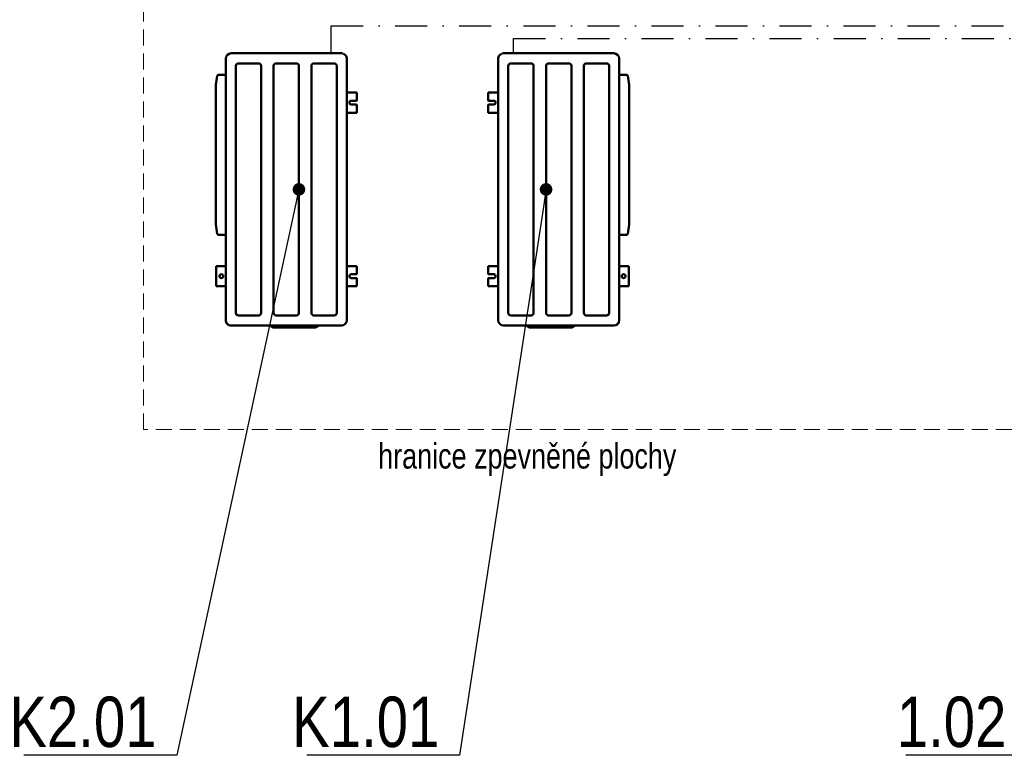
# Model space of a CAD drawing. Header units: millimetres. Extents: x 161070 to 520640, y 9197 to 248394.
# Tile 65 of 137: x 196668 to 200576, y 111863 to 114782. Entities that reach past the tile are written whole.
import ezdxf
from ezdxf.enums import TextEntityAlignment as Align

# ---------------------------------------------------------------- set-up
doc = ezdxf.new("R2010")
doc.units = ezdxf.units.MM
doc.header["$LTSCALE"] = 10
doc.linetypes.add('DASHDOT', pattern=[25.4, 12.7, -6.35, 0, -6.35])
doc.linetypes.add('DASHED2', pattern=[9.525, 6.35, -3.175])
for name, color, linetype in [('CHL_rozvody', 30, 'DASHDOT'), ('CHL_rozvody-pozice_odkaz', 7, 'Continuous'), ('CHL_rozvody-pozice_text', 7, 'Continuous'), ('VZT Cu potrubí', 40, 'DASHDOT'), ('VZT Privod-pozice_odkaz', 7, 'Continuous'), ('VZT Privod-pozice_text', 7, 'Continuous')]:
    doc.layers.add(name, color=color, linetype=linetype)
doc.layers.add('V-objekty', color=1, linetype='Continuous', lineweight=50)
doc.layers.add('VZT Tenka', color=30, linetype='Continuous', lineweight=15)
doc.styles.add('Arial', font='arial.ttf')
doc.styles.get("Standard").update_dxf_attribs({"font": 'ic-simplex.shx', "width": 0.8})
doc.dimstyles.new('CADKON', dxfattribs={"dimscale": 50, "dimtxt": 2.5, "dimasz": 2.5, "dimexe": 1.8, "dimexo": 5, "dimgap": 0.6, "dimtad": 1, "dimrnd": 1, "dimtxsty": 'Standard', "dimblk1": 'ARCHTICK', "dimblk2": 'ARCHTICK', "dimsah": 1, "dimcen": 2.5, "dimadec": 1, "dimazin": 2, "dimtfac": 1, "dimtdec": 4, "dimtix": 1, "dimtmove": 1, "dimatfit": 3, "dimldrblk": 'OPEN30', "dimfxl": 5, "dimtolj": 1, "dimarcsym": 0})

# ---------------------------------------------------------------- blocks, each defined once
blk = doc.blocks.new('_ArchTick')
at = {"color": 0, "const_width": 0.15}
blk.add_lwpolyline([(-0.5, -0.5), (0.5, 0.5)], dxfattribs=at)
blk = doc.blocks.new('KLM jednotka - půdorys')
at = {"layer": 'V-objekty', "linetype": 'Continuous'}
for p, q in [((-382.09494, 40.4), (-382.09494, 0)), ((-382.09494, 40.4), (-351.59494, 40.4)), ((-332.59494, 40.4), (-302.09494, 40.4)), ((-302.09494, 0), (-302.09494, 40.4)), ((306.30506, 40.4), (306.30506, 0)), ((306.30506, 40.4), (336.80506, 40.4)), ((355.80506, 40.4), (386.30504, 40.4)), ((386.30504, 0), (386.30504, 40.4)), ((517.09494, 0), (-517.09494, 0)), ((-349.59494, 17.9), (-349.59494, 38.4)), ((-334.59494, 38.4), (-334.59494, 17.9)), ((338.80506, 17.9), (338.80506, 38.4)), ((353.80506, 38.4), (353.80506, 17.9)), ((465.10504, 0.1), (521.40504, 0.1)), ((521.40514, 0.1), (523.00504, 0.1)), ((-537.795038, -20.8), (-537.894943, -20.8)), ((-537.894943, -20.8), (-537.894943, -32.7)), ((-537.794943, -20.8), (-537.794943, -25.28008)), ((-537.794943, -25.28008), (-537.794943, -459.2)), ((542.20504, -19.1), (542.20504, -20.79993)), ((542.20504, -25.28008), (542.20504, -20.8)), ((542.20504, -454.71993), (542.20504, -25.28008)), ((-537.894943, -44.7), (-537.894943, -229)), ((-498.04494, -130), (-498.04494, -50.77575)), ((491.92094, -39.75896), (-487.79416, -39.75803)), ((502.45504, -50.77575), (502.45504, -130)), ((543.44484, -111.96411), (548.76534, -121.1795)), ((-498.04494, -130.60568), (-498.04494, -130)), ((-487.79487, -140.26795), (492.20494, -140.26795)), ((502.45504, -130), (502.45504, -130.60568)), ((550.10504, -129.5), (550.10504, -126.1795)), ((550.10504, -286), (550.10504, -129.5)), ((492.20494, -189.73206), (-487.79487, -189.73206)), ((-498.04494, -200), (-498.04494, -199.39433)), ((-498.04494, -200), (-498.04494, -280.60568)), ((502.45504, -199.39433), (502.45504, -200)), ((502.45504, -280), (502.45504, -200)), ((-498.04494, -280.60568), (-498.04494, -280)), ((-487.79487, -290.26795), (492.20494, -290.26795)), ((502.45504, -280), (502.45504, -280.60568)), ((548.76534, -294.32051), (543.44484, -303.5359)), ((550.10504, -289.32051), (550.10504, -286)), ((-498.04494, -350), (-498.04494, -349.39433)), ((-498.04494, -430.24105), (-498.04494, -350)), ((492.20494, -339.73206), (-487.79487, -339.73206)), ((502.45504, -349.39433), (502.45504, -350)), ((502.45504, -350), (502.45504, -429.22426)), ((-488.04494, -440.24105), (491.92094, -440.24105)), ((542.20484, -459.3), (542.20504, -459.3)), ((542.20504, -459.2), (542.20504, -454.71993)), ((542.20504, -459.3), (542.20504, -459.2001)), ((-516.99494, -480), (517.09494, -480)), ((-452.64494, -509.41744), (-452.64494, -480)), ((182.05506, -509.41744), (182.05506, -480)), ((306.30506, -480), (306.30506, -517.600005)), ((386.30504, -517.600005), (386.30504, -480)), ((517.09494, -480), (521.40504, -480)), ((521.40514, -480), (521.50504, -480)), ((521.50504, -480), (521.50504, -479.99977)), ((-412.21333, -519.776448), (-448.956, -513.759605)), ((-412.21333, -519.776448), (141.62344, -519.776448)), ((141.62344, -519.776448), (178.36611, -513.759605)), ((386.30504, -517.600005), (306.30506, -517.600005))]:
    blk.add_line(p, q, dxfattribs=at)
blk.add_circle((346.30506, -497.6), 7.5, dxfattribs=at)
for centre, radius, start, end in [((-351.59494, 38.4), 2, 0, 90), ((-332.59494, 38.4), 2, 90, 180), ((336.80506, 38.4), 2, 0, 90), ((355.80506, 38.4), 2, 90, 180), ((-517.09494, -20.8), 20.8, 90, 160.84296), ((-342.09494, 17.9), 7.5, 180, 0), ((346.30506, 17.9), 7.5, 180, 0), ((521.40504, -20.6), 20.7, 80.164537, 90), ((521.40504, -20.8), 20.8, 0, 90), ((-517.09494, -20.8), 20.8, 170.17102, 180), ((-487.79487, -50), 10.267949, 88.415578, 184.32802), ((492.20494, -50), 10.267949, 355.67198, 91.5886), ((552.10504, -106.96411), 10, 188.10961, 210), ((-487.79487, -130), 10.267949, 183.38168, 270), ((492.20494, -130), 10.267949, 270, 356.61832), ((540.10504, -126.1795), 10, 0, 30), ((-487.79487, -200), 10.267949, 90, 176.61832), ((492.20494, -200), 10.267949, 3.381682, 90), ((-487.79487, -280), 10.267949, 183.38168, 270), ((492.20494, -280), 10.267949, 270, 356.61832), ((552.10504, -308.5359), 10, 150, 171.89039), ((540.10504, -289.32051), 10, 330, 0), ((-487.79487, -350), 10.267949, 90, 176.61832), ((492.20494, -350), 10.267949, 3.381682, 90), ((492.20494, -430), 10.267949, 268.4114, 4.32802), ((-516.99494, -459.2), 20.8, 180, 270), ((-488.04494, -430.24105), 10, 180, 270), ((521.40504, -459.2), 20.8, 270, 0), ((521.50504, -459.3), 20.7, 289.49043, 340.50082), ((-448.24494, -509.41744), 4.4, 180, 260.7), ((177.65506, -509.41744), 4.4, 279.3, 0)]:
    blk.add_arc(centre, radius, start, end, dxfattribs=at)

msp = doc.modelspace()

# ---------------------------------------------------------------- linework, layer by layer
at = {"layer": 'VZT Cu potrubí'}
for p, q in [((197904.9, 114757.5), (200976, 114757.5)), ((197904.9, 114649.1), (197904.9, 114757.5)), ((198628.3, 114707.5), (200976, 114707.5)), ((198628.3, 114649.1), (198628.3, 114707.5))]:
    msp.add_line(p, q, dxfattribs=at)
at = {"layer": 'VZT Tenka', "linetype": 'DASHED2'}
msp.add_lwpolyline([(197159.1, 120156.4), (203559.1, 120156.4), (203559.1, 113156.4), (197159.1, 113156.4)], close=True, dxfattribs=at)

# ---------------------------------------------------------------- block references
at = {"layer": 'CHL_rozvody', "rotation": 270}
msp.add_blockref('KLM jednotka - půdorys', (197966.3, 114111.2), dxfattribs=at)
at = {"layer": 'CHL_rozvody', "xscale": -1, "rotation": 89.99999999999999}
msp.add_blockref('KLM jednotka - půdorys', (198567.6, 114111.2), dxfattribs=at)

# ---------------------------------------------------------------- texts
at = {"layer": 'CHL_rozvody-pozice_text', "color": 210, "char_height": 200, "attachment_point": 9, "style": 'Arial'}
for s, insert in [('\\W0.8\\H200.0\\C210;K2.01', (197211.4, 111893.4)), ('\\W0.8\\H200.0\\C210;K1.01', (198333.8, 111893.4))]:
    msp.add_mtext(s, dxfattribs=dict(at, insert=insert))
at = {"layer": 'VZT Privod-pozice_text', "color": 210, "insert": (200584.2, 111893.4), "char_height": 200, "attachment_point": 9, "style": 'Arial'}
msp.add_mtext('\\W0.8\\H200.0\\C210;1.02', dxfattribs=at)
at = {"layer": 'VZT Tenka', "linetype": 'DASHED2', "width": 0.8}
msp.add_text('hranice zpevněné plochy', height=100, dxfattribs=at).set_placement((198682.8, 113001.3), align=Align.CENTER)

# ---------------------------------------------------------------- leaders
at = {"layer": 'CHL_rozvody-pozice_odkaz', "color": 102, "annotation_type": 0, "has_hookline": 1, "hookline_direction": 1, "text_width": 526.2}
for points in [[(197776.6, 114109), (197291.4, 111863.4), (197241.4, 111863.4)], [(198757.3, 114109), (198413.8, 111863.4), (198363.8, 111863.4)]]:
    msp.add_leader(points, dimstyle='CADKON', override={"dimscale": 50, "dimasz": 1, "dimgap": 0.6, "dimldrblk": 'Dot'}, dxfattribs=at)
at = {"layer": 'VZT Privod-pozice_odkaz', "color": 102, "annotation_type": 0, "has_hookline": 1, "hookline_direction": 1, "text_width": 398.4}
msp.add_leader([(201513.6, 114672.4), (200664.2, 111863.4), (200614.2, 111863.4)], dimstyle='CADKON', override={"dimscale": 50, "dimasz": 1, "dimgap": 0.6, "dimldrblk": 'Dot'}, dxfattribs=at)

doc.saveas('drawing.dxf')
